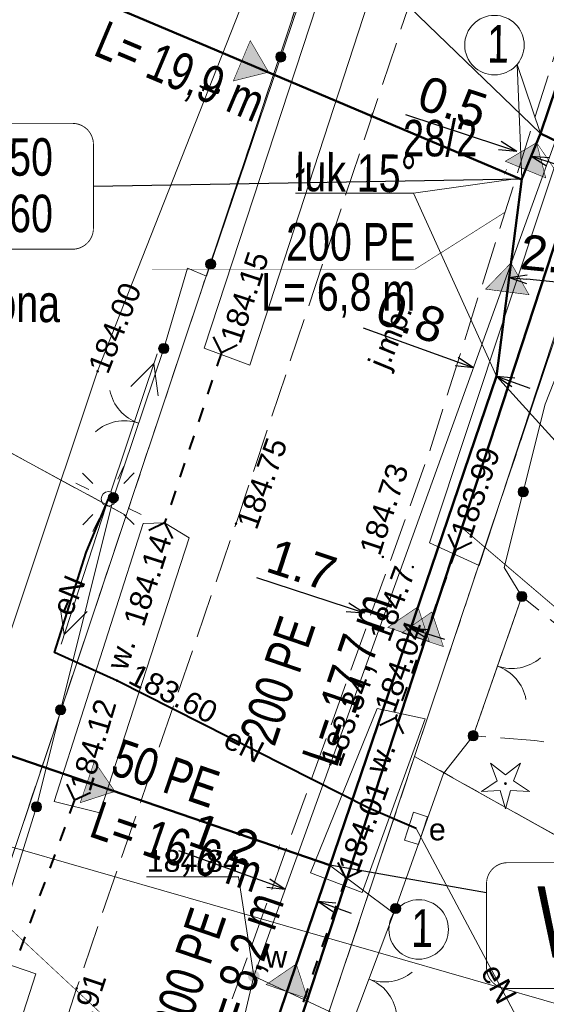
# Model space of a CAD drawing. Header units: metres. Extents: x 7482748 to 7484637, y 5684406 to 5687014.
# Tile 127 of 180: x 7483471 to 7483489, y 5686338 to 5686372. Entities that reach past the tile are written whole.
import ezdxf
from ezdxf.enums import TextEntityAlignment as Align
from ezdxf.lldxf.tags import DXFTag

# ---------------------------------------------------------------- set-up
doc = ezdxf.new("R2010")
doc.units = ezdxf.units.M
doc.header["$MEASUREMENT"] = 0
for name, pattern in [('KTJZ01_500', [2, 1.5, -0.5]), ('l217_500', [2, 1.5, -0.5]), ('l218_500', [1, 0.5, -0.5])]:
    doc.linetypes.add(name, pattern=pattern)
for name, color, linetype, lineweight in [('.domiar', 250, 'Continuous', 9), ('.k deszczowa', 200, 'Continuous', 50), ('.ks tłoczny', 104, 'Continuous', 50), ('_Dzialki', 7, 'Continuous', 0), ('_Dzialki_opis', 7, 'Continuous', 0), ('_Kontury', 7, 'Continuous', 0), ('_Uzytki', 7, 'Continuous', 0), ('BUIB05_01', 7, 'Continuous', 40), ('GES__SUSM01_01P', 7, 'Continuous', 13), ('GES__SUSM01_P', 7, 'Continuous', 13), ('GES__SUSM04_01P', 7, 'Continuous', 13), ('GES__SUUS19_01_EP', 7, 'Continuous', 13), ('GES__SUUS25_WP', 7, 'Continuous', 13), ('KTOK02', 7, 'KTOK02_500', 13), ('KTOK05_01', 7, 'Continuous', 13), ('RTPW01_P', 7, 'Continuous', 0), ('RTPW02_P', 7, 'Continuous', 0), ('SUPE_L_3', 1, 'Continuous', 13)]:
    doc.layers.add(name, color=color, linetype=linetype, lineweight=lineweight)
doc.layers.add('_ramki_nieplotowane', color=7, linetype='Continuous', lineweight=0, plot=False)
for name, color, linetype, lineweight, true_color in [('GES__SUOP03_03L', 1, 'Continuous', 40, 0xff0000), ('GES__SUPE_pL', 1, 'Continuous', 13, 0xff0000), ('GES__SUPS01_03P', 1, 'Continuous', 13, 0xff0000), ('GES__SUPS01_07P', 7, 'Continuous', 13, 0xff9100), ('GES__SUPS01_08L', 5, 'Continuous', 13, 0x0000ff), ('GES__SUPS01_08P', 5, 'Continuous', 13, 0x0000ff), ('GES__SUPT_pL', 7, 'Continuous', 13, 0xff9100), ('GES__SUPW_01_pL', 5, 'Continuous', 13, 0x0000ff), ('OBOP01_01', 7, 'Continuous', 13, 0x008000)]:
    doc.layers.add(name, color=color, linetype=linetype, lineweight=lineweight, true_color=true_color)
for name, color, linetype, lineweight, true_color, transparency in [('GES__SUPE_pT', 1, 'Continuous', 13, 0xff0000, 0.25), ('GES__SUPS01_03G', 1, 'Continuous', 13, 0xff0000, 0.25), ('GES__SUPS01_07G', 7, 'Continuous', 13, 0xff9100, 0.25), ('GES__SUPS01_08G', 5, 'Continuous', 13, 0x0000ff, 0.25), ('GES__SUPT_pT', 7, 'Continuous', 13, 0xff9100, 0.25)]:
    doc.layers.add(name, color=color, linetype=linetype, lineweight=lineweight, true_color=true_color, transparency=transparency)
for name, color, linetype, lineweight, transparency in [('GES__SUUS_ET_03T', 7, 'Continuous', 13, 0.25), ('GES__SUUS_ET_08T', 7, 'Continuous', 13, 0.25), ('KTJZ01_O', 7, 'KTJZ01_500', 13, 0.5), ('KTJZ01_T', 7, 'Continuous', 13, 0.25), ('KTPL01_O', 7, 'KTJZ01_500', 13, 0.5), ('PTRW02_O', 7, 'Continuous', 13, 0.5), ('PTRW02_T', 7, 'Continuous', 13, 0.25), ('RTPW01_G', 7, 'Continuous', 13, 0.25), ('RTPW02_G', 7, 'Continuous', 13, 0.25)]:
    doc.layers.add(name, color=color, linetype=linetype, lineweight=lineweight, transparency=transparency)
doc.layers.add('IS_kanalizacja_sanitarna', color=7, linetype='SOLID', true_color=0x000000)
doc.layers.add('IS_Opisy_działek_Net', color=7, linetype='SOLID', true_color=0x000000)
doc.layers.add('IS_Węzeł_sieci_kanalizacyjnej_-_opisy', color=7, linetype='Continuous')
doc.styles.get("Standard").update_dxf_attribs({"font": 'simplex.shx', "width": 0.75})
doc.styles.add('STYL_ARIAL', font='simplex.shx', dxfattribs={"width": 0.75, "oblique": 0.1})
doc.styles.add('Style-Arial', font='arial.ttf')
doc.linetypes.add('KTOK02_500', pattern='A,0.5,[117,IS_LineDef.shx,S=0.01,R=0,X=0,Y=0],0.5', length=1)
tags = doc.linetypes.add('SOLID', pattern=[10, 10, 0]).pattern_tags.tags
tags[6:7] = [DXFTag(74, 4), DXFTag(75, 0), DXFTag(340, '0'), DXFTag(46, 0.0), DXFTag(50, 0.0), DXFTag(44, 0.0), DXFTag(45, 0.0)]
tags[4:5] = [DXFTag(74, 4), DXFTag(75, 0), DXFTag(340, '0'), DXFTag(46, 0.0), DXFTag(50, 0.0), DXFTag(44, 0.0), DXFTag(45, 0.0)]
doc.dimstyles.get("Standard").update_dxf_attribs({"dimtxt": 0.18, "dimasz": 0.18, "dimexe": 0.18, "dimexo": 0.0625, "dimgap": 0.09, "dimtad": 0, "dimtih": 1, "dimtoh": 1, "dimdec": 4, "dimzin": 0, "dimdsep": 46, "dimtxsty": 'Standard', "dimcen": 0.09, "dimadec": 0, "dimazin": 0, "dimtfac": 1, "dimtdec": 4, "dimtofl": 0, "dimtmove": 0, "dimatfit": 3, "dimfxl": 0, "dimtolj": 1, "dimtzin": 0, "dimarcsym": 0})

# ---------------------------------------------------------------- blocks, each defined once
blk = doc.blocks.new('SUPS01_3')
at = {"layer": 'GES__SUPS01_07P', "linetype": 'Continuous', "lineweight": 13}
h = blk.add_hatch(color=256, dxfattribs=at)
edge = h.paths.add_edge_path()
edge.add_arc((0, 0), 0.045, 0, 360)
blk = doc.blocks.new('SUPS01')
at = {"layer": 'GES__SUPS01_08P', "linetype": 'Continuous', "lineweight": 13}
h = blk.add_hatch(color=256, dxfattribs=at)
edge = h.paths.add_edge_path()
edge.add_arc((0, 0), 0.045, 0, 360)
blk = doc.blocks.new('SUSM01_11')
at = {"layer": 'GES__SUSM01_P', "linetype": 'Continuous', "lineweight": 13}
for p, q in [((-0.53, 0.53), (-0.88, 0.88)), ((0.53, 0.53), (0.88, 0.88)), ((-0.53, -0.53), (-0.88, -0.88)), ((0.53, -0.53), (0.88, -0.88))]:
    blk.add_line(p, q, dxfattribs=at)
blk.add_circle((0, 0), 0.25, dxfattribs=at)
blk = doc.blocks.new('SUSM01_01')
at = {"layer": 'GES__SUSM01_01P', "linetype": 'Continuous', "lineweight": 13}
for p, q in [((-0.53, 0.53), (-0.89, 0.88)), ((0.53, 0.53), (0.88, 0.89)), ((-0.53, -0.53), (-0.88, -0.89)), ((0.53, -0.53), (0.89, -0.88))]:
    blk.add_line(p, q, dxfattribs=at)
blk = doc.blocks.new('SUSM04_01')
at = {"layer": 'GES__SUSM04_01P', "linetype": 'Continuous', "lineweight": 13}
blk.add_circle((0, 0), 0.25, dxfattribs=at)
blk = doc.blocks.new('SUUS17_01_29')
at = {"layer": 'GES__SUUS19_01_EP', "linetype": 'Continuous', "lineweight": 13, "flags": 128}
blk.add_lwpolyline([(-0.5, -0.25), (0.5, -0.25), (0.5, 0.25), (-0.5, 0.25), (-0.5, -0.25)], close=True, dxfattribs=at)
blk = doc.blocks.new('RTPW01_1')
at = {"layer": 'RTPW02_P', "linetype": 'Continuous', "lineweight": 0}
h = blk.add_hatch(color=256, dxfattribs=at)
edge = h.paths.add_edge_path()
edge.add_arc((0, 0), 0.045, 0, 360)
blk = doc.blocks.new('SUPS01_2')
at = {"layer": 'GES__SUPS01_03P', "linetype": 'Continuous', "lineweight": 13}
h = blk.add_hatch(color=256, dxfattribs=at)
edge = h.paths.add_edge_path()
edge.add_arc((0, 0), 0.045, 0, 360)
blk = doc.blocks.new('RTPW01')
at = {"layer": 'RTPW01_P', "linetype": 'Continuous', "lineweight": 0}
h = blk.add_hatch(color=256, dxfattribs=at)
edge = h.paths.add_edge_path()
edge.add_arc((0, 0), 0.045, 0, 360)
blk = doc.blocks.new('OBOP01_01_2')
at = {"layer": 'OBOP01_01', "linetype": 'Continuous', "lineweight": 13}
h = blk.add_hatch(color=256, dxfattribs=at)
edge = h.paths.add_edge_path()
edge.add_arc((0, 0), 0.05, 0, 360)
at = {"layer": 'OBOP01_01', "linetype": 'Continuous', "lineweight": 13, "flags": 128}
blk.add_lwpolyline([(0, 0.3), (0.51, 0.7), (0.28, 0.09), (0.82, -0.27), (0.17, -0.24), (0, -0.87), (-0.18, -0.24), (-0.82, -0.27), (-0.28, 0.09), (-0.51, 0.7), (0, 0.3)], close=True, dxfattribs=at)
blk = doc.blocks.new('RTPW01_3')
at = {"layer": 'RTPW02_P', "linetype": 'Continuous', "lineweight": 0}
h = blk.add_hatch(color=256, dxfattribs=at)
edge = h.paths.add_edge_path()
edge.add_arc((0, 0), 0.045, 0, 360)
blk = doc.blocks.new('SUUS25_189')
at = {"layer": 'GES__SUUS25_WP', "linetype": 'Continuous', "lineweight": 13}
h = blk.add_hatch(color=256, dxfattribs=at)
edge = h.paths.add_edge_path()
edge.add_arc((0, 0), 0.2, 0, 360)
blk = doc.blocks.new('TerminatorOpen_0.5')
at = {"color": 0, "linetype": 'ByBlock', "lineweight": -2}
for q in [(-1, 0.25), (-1, 0), (-1, -0.25)]:
    blk.add_line((0, 0), q, dxfattribs=at)
blk = doc.blocks.new('*D554')
at = {"layer": '.domiar', "color": 0, "linetype": 'Continuous', "lineweight": -2, "transparency": 16777216}
for p, q in [((7483487.809, 5686367.5), (7483484.577, 5686368.568)), ((7483488.972, 5686367.432), (7483488.972, 5686367.432)), ((7483489.457, 5686366.955), (7483490.037, 5686366.764))]:
    blk.add_line(p, q, dxfattribs=at)
at = {"layer": 'Defpoints', "color": 0, "linetype": 'Continuous', "transparency": 16777216}
for p in [(7483488.388, 5686367.309), (7483488.388, 5686367.309), (7483488.878, 5686367.147)]:
    blk.add_point(p, dxfattribs=at)
at = {"layer": '.domiar', "color": 0, "linetype": 'Continuous', "lineweight": -2, "transparency": 16777216, "xscale": 0.61, "yscale": 0.61, "zscale": 0.61}
for p, rotation in [((7483488.388, 5686367.309), 341.7178394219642), ((7483488.878, 5686367.147), 161.7178394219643)]:
    blk.add_blockref('TerminatorOpen_0.5', p, dxfattribs=dict(at, rotation=rotation))
at = {"layer": '.domiar', "color": 0, "linetype": 'Continuous', "transparency": 16777216, "insert": (7483486.19, 5686368.996), "char_height": 1.2, "attachment_point": 5, "rotation": 341.7178, "style": 'Style-Arial'}
blk.add_mtext('\\A1;0.5', dxfattribs=at)
blk = doc.blocks.new('*D555')
at = {"layer": '.domiar', "color": 0, "linetype": 'Continuous', "lineweight": -2, "transparency": 16777216}
for p, q in [((7483488.154, 5686363.28), (7483488.154, 5686363.28)), ((7483490.453, 5686362.75), (7483488.732, 5686362.921)), ((7483491.09, 5686362.989), (7483491.09, 5686362.989))]:
    blk.add_line(p, q, dxfattribs=at)
at = {"layer": 'Defpoints', "color": 0, "linetype": 'Continuous', "transparency": 16777216}
for p in [(7483488.125, 5686362.981), (7483488.125, 5686362.981), (7483491.06, 5686362.69)]:
    blk.add_point(p, dxfattribs=at)
at = {"layer": '.domiar', "color": 0, "linetype": 'Continuous', "lineweight": -2, "transparency": 16777216, "xscale": 0.61, "yscale": 0.61, "zscale": 0.61}
for p, rotation in [((7483488.125, 5686362.981), 174.3371874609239), ((7483491.06, 5686362.69), 354.3371874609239)]:
    blk.add_blockref('TerminatorOpen_0.5', p, dxfattribs=dict(at, rotation=rotation))
at = {"layer": '.domiar', "color": 0, "linetype": 'Continuous', "transparency": 16777216, "insert": (7483489.682, 5686363.744), "char_height": 1.2, "attachment_point": 5, "rotation": 354.3372, "style": 'Style-Arial'}
blk.add_mtext('\\A1;2.9', dxfattribs=at)
blk = doc.blocks.new('*D556')
at = {"layer": '.domiar', "color": 0, "linetype": 'Continuous', "lineweight": -2, "transparency": 16777216}
for p, q in [((7483482.579, 5686351.652), (7483479.46, 5686352.672)), ((7483483.066, 5686351.177), (7483483.066, 5686351.177)), ((7483484.652, 5686350.658), (7483484.652, 5686350.658)), ((7483485.325, 5686350.753), (7483485.904, 5686350.563))]:
    blk.add_line(p, q, dxfattribs=at)
at = {"layer": 'Defpoints', "color": 0, "linetype": 'Continuous', "transparency": 16777216}
for p in [(7483483.159, 5686351.462), (7483483.159, 5686351.462), (7483484.745, 5686350.943)]:
    blk.add_point(p, dxfattribs=at)
at = {"layer": '.domiar', "color": 0, "linetype": 'Continuous', "lineweight": -2, "transparency": 16777216, "xscale": 0.61, "yscale": 0.61, "zscale": 0.61}
for p, rotation in [((7483483.159, 5686351.462), 341.8784511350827), ((7483484.745, 5686350.943), 161.8784511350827)]:
    blk.add_blockref('TerminatorOpen_0.5', p, dxfattribs=dict(at, rotation=rotation))
at = {"layer": '.domiar', "color": 0, "linetype": 'Continuous', "transparency": 16777216, "insert": (7483481.011, 5686353.115), "char_height": 1.2, "attachment_point": 5, "rotation": 341.8785, "style": 'Style-Arial'}
blk.add_mtext('\\A1;1.7', dxfattribs=at)
blk = doc.blocks.new('*D557')
at = {"layer": '.domiar', "color": 0, "linetype": 'Continuous', "lineweight": -2, "transparency": 16777216}
for p, q in [((7483479.862, 5686342.185), (7483476.787, 5686343.295)), ((7483482.128, 5686341.366), (7483482.701, 5686341.159))]:
    blk.add_line(p, q, dxfattribs=at)
at = {"layer": 'Defpoints', "color": 0, "linetype": 'Continuous', "transparency": 16777216}
for p in [(7483480.435, 5686341.978), (7483480.435, 5686341.978), (7483481.554, 5686341.574)]:
    blk.add_point(p, dxfattribs=at)
at = {"layer": '.domiar', "color": 0, "linetype": 'Continuous', "lineweight": -2, "transparency": 16777216, "xscale": 0.61, "yscale": 0.61, "zscale": 0.61}
for p, rotation in [((7483480.435, 5686341.978), 340.1406809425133), ((7483481.554, 5686341.574), 160.1406809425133)]:
    blk.add_blockref('TerminatorOpen_0.5', p, dxfattribs=dict(at, rotation=rotation))
at = {"layer": '.domiar', "color": 0, "linetype": 'Continuous', "transparency": 16777216, "insert": (7483478.344, 5686343.692), "char_height": 1.2, "attachment_point": 5, "rotation": 340.1407, "style": 'Style-Arial'}
blk.add_mtext('\\A1;1.2', dxfattribs=at)
blk = doc.blocks.new('*D574')
at = {"layer": '.domiar', "color": 0, "linetype": 'Continuous', "lineweight": -2, "transparency": 16777216}
for p, q in [((7483486.328, 5686360.086), (7483483.132, 5686361.24)), ((7483488.265, 5686359.386), (7483488.838, 5686359.179)), ((7483487.589, 5686359.311), (7483487.589, 5686359.311))]:
    blk.add_line(p, q, dxfattribs=at)
at = {"layer": 'Defpoints', "color": 0, "linetype": 'Continuous', "transparency": 16777216}
for p in [(7483486.901, 5686359.879), (7483486.901, 5686359.879), (7483487.691, 5686359.594)]:
    blk.add_point(p, dxfattribs=at)
at = {"layer": '.domiar', "color": 0, "linetype": 'Continuous', "lineweight": -2, "transparency": 16777216, "xscale": 0.61, "yscale": 0.61, "zscale": 0.61}
for p, rotation in [((7483486.901, 5686359.879), 340.1406809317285), ((7483487.691, 5686359.594), 160.1406809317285)]:
    blk.add_blockref('TerminatorOpen_0.5', p, dxfattribs=dict(at, rotation=rotation))
at = {"layer": '.domiar', "color": 0, "linetype": 'Continuous', "transparency": 16777216, "insert": (7483484.753, 5686361.625), "char_height": 1.2, "attachment_point": 5, "rotation": 340.1407, "style": 'Style-Arial'}
blk.add_mtext('\\A1;0.8', dxfattribs=at)

msp = doc.modelspace()

# ---------------------------------------------------------------- hatches: boundary and pattern name
at = {"layer": 'IS_kanalizacja_sanitarna', "linetype": 'Continuous', "ltscale": 0.01}
for points in [[(7483479.87025, 5686370.02858), (7483479.23977, 5686371.10793), (7483478.65754, 5686369.72554)], [(7483489.06837, 5686367.60864), (7483487.99447, 5686366.96892), (7483489.3818, 5686366.39857)], [(7483488.18843, 5686363.47706), (7483487.31748, 5686362.58043), (7483488.80533, 5686362.38989)], [(7483484.99467, 5686351.6758), (7483483.96233, 5686350.97098), (7483485.38225, 5686350.48741)], [(7483485.47108, 5686351.49704), (7483484.4449, 5686350.78329), (7483485.86895, 5686350.31205)], [(7483474.59247, 5686345.33849), (7483473.88915, 5686346.37186), (7483473.40351, 5686344.95265)], [(7483480.81865, 5686339.41386), (7483479.78631, 5686338.70904), (7483481.20622, 5686338.22547)]]:
    msp.add_hatch(color=256, dxfattribs=at).paths.add_polyline_path(points)
at = {"layer": 'KTOK05_01', "linetype": 'Continuous', "lineweight": 13}
h = msp.add_hatch(color=256, dxfattribs=at)
edge = h.paths.add_edge_path()
edge.add_arc((7483480.28627, 5686370.54563), 0.175, 0, 360)
h = msp.add_hatch(color=256, dxfattribs=at)
edge = h.paths.add_edge_path()
edge.add_arc((7483477.88253, 5686363.44126), 0.175, 0, 360)
h = msp.add_hatch(color=256, dxfattribs=at)
edge = h.paths.add_edge_path()
edge.add_arc((7483476.27, 5686360.54), 0.175, 0, 360)
h = msp.add_hatch(color=256, dxfattribs=at)
edge = h.paths.add_edge_path()
edge.add_arc((7483488.60757, 5686355.6203), 0.175, 0, 360)
h = msp.add_hatch(color=256, dxfattribs=at)
edge = h.paths.add_edge_path()
edge.add_arc((7483474.54, 5686355.42), 0.175, 0, 360)
h = msp.add_hatch(color=256, dxfattribs=at)
edge = h.paths.add_edge_path()
edge.add_arc((7483488.56, 5686352.03), 0.175, 0, 360)
h = msp.add_hatch(color=256, dxfattribs=at)
edge = h.paths.add_edge_path()
edge.add_arc((7483472.72905, 5686348.14192), 0.175, 0, 360)
h = msp.add_hatch(color=256, dxfattribs=at)
edge = h.paths.add_edge_path()
edge.add_arc((7483486.89, 5686347.25), 0.175, 0, 360)
h = msp.add_hatch(color=256, dxfattribs=at)
edge = h.paths.add_edge_path()
edge.add_arc((7483471.9, 5686344.81), 0.175, 0, 360)
h = msp.add_hatch(color=256, dxfattribs=at)
edge = h.paths.add_edge_path()
edge.add_arc((7483484.23, 5686341.32), 0.175, 0, 360)

# ---------------------------------------------------------------- linework, layer by layer
at = {"layer": '.domiar', "linetype": 'Continuous'}
for points in [[(7483489.19771, 5686367.92324), (7483488.39798, 5686370.29066)], [(7483488.55879, 5686366.36971), (7483488.39798, 5686370.29066)], [(7483488.34635, 5686366.36539), (7483484.84282, 5686365.87797)], [(7483484.84282, 5686365.87797), (7483480.79092, 5686365.87797)], [(7483484.84282, 5686365.87797), (7483487.68974, 5686359.59453)], [(7483484.08581, 5686341.22083), (7483482.00327, 5686342.77639)]]:
    msp.add_lwpolyline(points, dxfattribs=at)
for centre in [(7483487.62248, 5686370.95519), (7483485.02174, 5686340.60187)]:
    msp.add_circle(centre, 1.02127, dxfattribs=at)
at = {"layer": '.k deszczowa', "linetype": 'Continuous'}
msp.add_lwpolyline([(7483493.12205, 5686374.61852), (7483477.63796, 5686327.31231)], dxfattribs=at)
at = {"layer": '.ks tłoczny', "color": 111, "linetype": 'Continuous', "true_color": 0x70ffb8}
for points in [[(7483539.01604, 5686517.01603), (7483532.57298, 5686498.14781), (7483528.59305, 5686485.74461), (7483524.06285, 5686471.15079), (7483517.4639, 5686451.301), (7483517.4639, 5686451.301), (7483513.19053, 5686438.59386), (7483506.80338, 5686419.9052), (7483503.67491, 5686410.75136), (7483489.19771, 5686367.92381), (7483488.55879, 5686366.36971), (7483487.69105, 5686359.59365), (7483481.55397, 5686341.5735), (7483479.339, 5686335.06975), (7483478.08149, 5686331.37736), (7483471.44464, 5686310.91538), (7483469.74193, 5686304.9671), (7483455.28388, 5686263.28755), (7483450.42845, 5686249.12706), (7483447.14669, 5686239.55607), (7483444.38858, 5686231.83101), (7483432.0435, 5686195.45156)], [(7483477.79301, 5686370.89097), (7483488.54767, 5686366.34265)], [(7483471.33277, 5686346.4603), (7483481.97591, 5686342.81246)]]:
    msp.add_lwpolyline(points, dxfattribs=at)
at = {"layer": '.ks tłoczny', "linetype": 'Continuous'}
for points in [[(7483477.79301, 5686370.89097), (7483470.26011, 5686374.07618)], [(7483489.19771, 5686367.92381), (7483493.59154, 5686365.80218), (7483497.33573, 5686366.36603), (7483522.11874, 5686352.4694)], [(7483466.26288, 5686348.18883), (7483471.33277, 5686346.4603)]]:
    msp.add_lwpolyline(points, dxfattribs=at)
at = {"layer": '_Dzialki', "color": 96, "linetype": 'Continuous', "true_color": 0x008000, "flags": 128}
for points in [[(7483474.98, 5686354.81), (7483414.96, 5686387.41)], [(7483482.6, 5686377.62), (7483474.98, 5686354.81)], [(7483484.88, 5686346.54), (7483492.82, 5686370.18)], [(7483474.98, 5686354.81), (7483469.49, 5686338.41)], [(7483481.56, 5686336.64), (7483484.88, 5686346.54)], [(7483558.66, 5686305.3), (7483484.88, 5686346.54)]]:
    msp.add_lwpolyline(points, dxfattribs=at)
at = {"layer": '_Kontury', "color": 96, "linetype": 'l217_500', "true_color": 0x008000, "flags": 128}
for points in [[(7483474.98, 5686354.81), (7483429.61, 5686379.45)], [(7483469.49, 5686338.41), (7483474.98, 5686354.81)], [(7483484.88, 5686346.54), (7483481.56, 5686336.64)], [(7483510.58, 5686332.17), (7483484.88, 5686346.54)]]:
    msp.add_lwpolyline(points, dxfattribs=at)
at = {"layer": '_ramki_nieplotowane', "color": 3, "linetype": 'Continuous', "lineweight": 0, "flags": 128}
msp.add_lwpolyline([(7483208.98, 5685981.21), (7483494.44, 5685899.18), (7483610.57, 5686303.33), (7483325.11, 5686385.36), (7483208.98, 5685981.21)], close=True, dxfattribs=at)
at = {"layer": '_Uzytki', "color": 96, "linetype": 'l218_500', "true_color": 0x008000, "flags": 128}
for points in [[(7483474.98, 5686354.81), (7483429.61, 5686379.45)], [(7483474.98, 5686354.81), (7483482.6, 5686377.62)], [(7483492.82, 5686370.18), (7483484.88, 5686346.54)], [(7483469.49, 5686338.41), (7483474.98, 5686354.81)], [(7483484.88, 5686346.54), (7483481.56, 5686336.64)], [(7483484.88, 5686346.54), (7483510.58, 5686332.17)]]:
    msp.add_lwpolyline(points, dxfattribs=at)
at = {"layer": 'BUIB05_01', "linetype": 'Continuous', "lineweight": 40}
for p, q in [((7483478.25, 5686360.4), (7483477.98, 5686360.94)), ((7483478.25, 5686360.4), (7483478.09, 5686359.93)), ((7483478.25, 5686360.4), (7483478.79, 5686360.67)), ((7483477.93, 5686359.45), (7483477.77, 5686358.98)), ((7483477.62, 5686358.5), (7483477.46, 5686358.03)), ((7483477.3, 5686357.55), (7483477.14, 5686357.08)), ((7483476.98, 5686356.61), (7483476.82, 5686356.13)), ((7483476.67, 5686355.66), (7483476.51, 5686355.18)), ((7483476.35, 5686354.71), (7483476.3, 5686354.56)), ((7483476.3, 5686354.56), (7483475.76, 5686354.29)), ((7483476.3, 5686354.56), (7483476.57, 5686354.02)), ((7483486.3, 5686353.63), (7483486.04, 5686354.17)), ((7483486.3, 5686353.63), (7483486.13, 5686353.16)), ((7483486.3, 5686353.63), (7483486.84, 5686353.89)), ((7483485.96, 5686352.69), (7483485.79, 5686352.22)), ((7483485.62, 5686351.75), (7483485.46, 5686351.28)), ((7483485.29, 5686350.81), (7483485.12, 5686350.34)), ((7483484.95, 5686349.86), (7483484.78, 5686349.39)), ((7483484.61, 5686348.92), (7483484.44, 5686348.45)), ((7483484.27, 5686347.98), (7483484.23, 5686347.86)), ((7483484.23, 5686347.86), (7483483.69, 5686347.6)), ((7483484.23, 5686347.86), (7483484.49, 5686347.32)), ((7483473.21, 5686345.05), (7483472.96, 5686345.59)), ((7483473.21, 5686345.05), (7483473.75, 5686345.3)), ((7483473.21, 5686345.05), (7483473.04, 5686344.58)), ((7483472.87, 5686344.11), (7483472.7, 5686343.64)), ((7483472.53, 5686343.17), (7483472.36, 5686342.7)), ((7483482.52, 5686342.36), (7483482.26, 5686342.9)), ((7483482.52, 5686342.36), (7483483.06, 5686342.62)), ((7483472.19, 5686342.23), (7483472.01, 5686341.76)), ((7483482.52, 5686342.36), (7483482.36, 5686341.89)), ((7483471.84, 5686341.29), (7483471.67, 5686340.82)), ((7483482.19, 5686341.41), (7483482.03, 5686340.94)), ((7483481.87, 5686340.47), (7483481.7, 5686340)), ((7483471.5, 5686340.35), (7483471.33, 5686339.88)), ((7483481.54, 5686339.52), (7483481.38, 5686339.05)), ((7483481.22, 5686338.58), (7483481.05, 5686338.11))]:
    msp.add_line(p, q, dxfattribs=at)
at = {"layer": 'GES__SUOP03_03L', "linetype": 'Continuous', "lineweight": 40, "flags": 128}
msp.add_lwpolyline([(7483484.93, 5686344.07), (7483483.31, 5686344.77), (7483474.67, 5686349.14), (7483472.52, 5686350.11), (7483473.61, 5686353.54), (7483474.37, 5686355.38)], dxfattribs=at)
at = {"layer": 'GES__SUPE_pL', "linetype": 'Continuous', "lineweight": 13}
msp.add_line((7483484.93, 5686344.07), (7483493.38, 5686328.26), dxfattribs=at)
at = {"layer": 'GES__SUPE_pL', "linetype": 'Continuous', "lineweight": 13, "flags": 128}
msp.add_lwpolyline([(7483474.37, 5686355.38), (7483473.61, 5686353.54), (7483472.52, 5686350.11), (7483474.67, 5686349.14), (7483483.31, 5686344.77), (7483484.93, 5686344.07)], dxfattribs=at)
at = {"layer": 'GES__SUPS01_08L', "linetype": 'Continuous', "lineweight": 13, "flags": 128}
msp.add_lwpolyline([(7483479.36, 5686339), (7483478.84, 5686342.41), (7483475.68, 5686342.41)], dxfattribs=at)
at = {"layer": 'GES__SUPT_pL', "linetype": 'Continuous', "lineweight": 13, "flags": 128}
msp.add_lwpolyline([(7483467.11, 5686338.58), (7483469.45, 5686346.2), (7483474, 5686359.76), (7483481.62, 5686379.11)], dxfattribs=at)
at = {"layer": 'GES__SUPW_01_pL', "linetype": 'Continuous', "lineweight": 13}
msp.add_line((7483499.01, 5686329.83), (7483479.36, 5686339), dxfattribs=at)
at = {"layer": 'GES__SUPW_01_pL', "linetype": 'Continuous', "lineweight": 13, "flags": 128}
msp.add_lwpolyline([(7483491.21, 5686372.73), (7483490.51, 5686369.87), (7483479.36, 5686339), (7483478.06, 5686333.44), (7483477.24, 5686331.05), (7483467.24, 5686301.96)], dxfattribs=at)
at = {"layer": 'IS_kanalizacja_sanitarna', "linetype": 'Continuous', "ltscale": 0.01, "const_width": 0.02}
for points in [[(7483479.87025, 5686370.02858), (7483479.23977, 5686371.10793), (7483478.65754, 5686369.72554), (7483479.87025, 5686370.02858)], [(7483483.3526, 5686368.45338), (7483483.43023, 5686368.63769)], [(7483489.06837, 5686367.60864), (7483487.99447, 5686366.96892), (7483489.3818, 5686366.39857), (7483489.06837, 5686367.60864)], [(7483487.96057, 5686366.51259), (7483488.0382, 5686366.69691)], [(7483488.18843, 5686363.47706), (7483487.31748, 5686362.58043), (7483488.80533, 5686362.38989), (7483488.18843, 5686363.47706)], [(7483484.99467, 5686351.6758), (7483483.96233, 5686350.97098), (7483485.38225, 5686350.48741), (7483484.99467, 5686351.6758)], [(7483485.47108, 5686351.49704), (7483484.4449, 5686350.78329), (7483485.86895, 5686350.31205), (7483485.47108, 5686351.49704)], [(7483474.59247, 5686345.33849), (7483473.88915, 5686346.37186), (7483473.40351, 5686344.95265), (7483474.59247, 5686345.33849)], [(7483475.45688, 5686344.937), (7483475.52163, 5686345.12623)], [(7483480.18757, 5686343.31818), (7483480.25232, 5686343.50741)], [(7483480.81865, 5686339.41386), (7483479.78631, 5686338.70904), (7483481.20622, 5686338.22547), (7483480.81865, 5686339.41386)]]:
    msp.add_lwpolyline(points, dxfattribs=at)
at = {"layer": 'IS_Opisy_działek_Net', "linetype": 'Continuous', "ltscale": 0.01, "const_width": 0.02}
for points in [[(7483489.06806, 5686367.60845), (7483492.63904, 5686362.32338), (7483497.15904, 5686362.32338)], [(7483487.98528, 5686365.22076), (7483484.90109, 5686363.26589), (7483475.86109, 5686363.26589)], [(7483479.06522, 5686333.10212), (7483469.16413, 5686342.34012), (7483463.52012, 5686342.34012)]]:
    msp.add_lwpolyline(points, dxfattribs=at)
at = {"layer": 'IS_Węzeł_sieci_kanalizacyjnej_-_opisy', "color": 18, "linetype": 'SOLID', "ltscale": 0.01, "true_color": 0x000000}
for points in [[(7483481.48262, 5686375.37895), (7483489.19771, 5686367.92324)], [(7483473.85589, 5686366.10944), (7483488.55879, 5686366.36914)], [(7483496.6181, 5686349.75253), (7483487.69105, 5686359.59309)], [(7483487.34931, 5686341.85271), (7483481.97591, 5686342.81191)]]:
    msp.add_lwpolyline(points, dxfattribs=at)
at = {"layer": 'IS_Węzeł_sieci_kanalizacyjnej_-_opisy', "color": 18, "linetype": 'SOLID', "ltscale": 0.01, "true_color": 0x000000, "const_width": 0.03}
for points in [[(7483461.94589, 5686363.94944), (7483473.13589, 5686363.94944, 0.414214), (7483473.85589, 5686364.66944), (7483473.85589, 5686367.54944, 0.414214), (7483473.13589, 5686368.26944), (7483461.94589, 5686368.26944, 0.414214), (7483461.22589, 5686367.54944), (7483461.22589, 5686364.66944, 0.414214), (7483461.94589, 5686363.94944)], [(7483488.06931, 5686338.57351), (7483499.25931, 5686338.57351, 0.414214), (7483499.97931, 5686339.29351), (7483499.97931, 5686342.17351, 0.414214), (7483499.25931, 5686342.89351), (7483488.06931, 5686342.89351, 0.414214), (7483487.34931, 5686342.17351), (7483487.34931, 5686339.29351, 0.414214), (7483488.06931, 5686338.57351)]]:
    msp.add_lwpolyline(points, format="xyb", dxfattribs=at)
at = {"layer": 'IS_Węzeł_sieci_kanalizacyjnej_-_opisy', "color": 200, "linetype": 'SOLID', "ltscale": 0.01, "const_width": 0.03}
msp.add_lwpolyline([(7483486.50227, 5686354.39411), (7483502.69264, 5686340.5905), (7483514.24148, 5686340.5905)], dxfattribs=at)
at = {"layer": 'KTJZ01_O', "linetype": 'KTJZ01_500', "lineweight": 13, "flags": 128}
for points in [[(7483197.91, 5685647.78), (7483191.3, 5685645.21), (7483187.04, 5685652.01), (7483182.78, 5685658.81), (7483173.01, 5685674.4), (7483160.42, 5685696.27), (7483153.69, 5685714.72), (7483149.66, 5685738.88), (7483150.14, 5685742.97), (7483152.18, 5685766.74), (7483152.64, 5685773.87), (7483156.88, 5685789.66), (7483160.03, 5685797.82), (7483165.63, 5685808.56), (7483171.47, 5685814.85), (7483176.12, 5685820.16), (7483191.38, 5685837.95), (7483216.44, 5685866.07), (7483238.67, 5685890.6), (7483242.86, 5685894.87), (7483263.91, 5685918.34), (7483290.28, 5685947.07), (7483315.51, 5685974.43), (7483346.16, 5686007.45), (7483367.58, 5686031.19), (7483372.66, 5686037.59), (7483378.07, 5686044.41), (7483383.78, 5686055), (7483386.81, 5686063.17), (7483391.06, 5686075.79), (7483392.94, 5686081.53), (7483394.38, 5686081.91), (7483397.17, 5686082.85), (7483401.23, 5686082.98), (7483404.7, 5686083), (7483407.11, 5686083.92), (7483410.43, 5686086.41), (7483412.08, 5686088.69), (7483412.96, 5686091.17), (7483413.79, 5686094.46), (7483412.71, 5686099.4), (7483411.05, 5686100.85), (7483407.94, 5686103.18), (7483405.29, 5686104.69), (7483403.35, 5686106.28), (7483402.57, 5686107.54), (7483401.86, 5686108.47), (7483403.54, 5686113.11), (7483404.07, 5686113.93), (7483409.52, 5686129.91), (7483416.09, 5686150.36), (7483420.49, 5686164.15), (7483421.47, 5686167.05), (7483423.62, 5686173.38), (7483428.4, 5686186.8), (7483437.81, 5686215.26), (7483441.02, 5686225.03), (7483450.09, 5686253.79), (7483453.73, 5686263.28), (7483459.39, 5686280.61), (7483466.44, 5686301.37), (7483471.25, 5686316.24), (7483473.9, 5686323.17), (7483478.13, 5686336.85), (7483485.37, 5686356.93), (7483492.13, 5686378.36), (7483498.67, 5686398.43), (7483502.19, 5686408.5), (7483505.2, 5686417.38), (7483513.05, 5686441.11), (7483516.25, 5686450.23), (7483530.52, 5686493.07), (7483533.34, 5686501.51), (7483543.47, 5686531.52), (7483557.14, 5686572.33), (7483559.91, 5686580.46), (7483570.16, 5686610.95), (7483575.71, 5686628.68), (7483581.26, 5686643.91), (7483583.2, 5686649.41), (7483591.35, 5686674.28), (7483597.45, 5686691.67), (7483602.2, 5686705.71), (7483616.93, 5686750.38), (7483619.53, 5686757.95), (7483621.36, 5686763.29), (7483634.9, 5686799.43), (7483640.84, 5686811.96)], [(7483613.29, 5686753.85), (7483610.52, 5686745.34), (7483597.42, 5686707.23), (7483592.84, 5686693.63), (7483586.65, 5686674.57), (7483578.94, 5686652.57), (7483576.44, 5686645.6), (7483570.92, 5686629.39), (7483565.29, 5686612), (7483555.03, 5686581.98), (7483552.34, 5686573.92), (7483538.5, 5686532.62), (7483528.43, 5686502.82), (7483525.69, 5686494.44), (7483511.5, 5686452.13), (7483508.06, 5686441.86), (7483500.41, 5686418.93), (7483497.52, 5686410.47), (7483493.78, 5686400.09), (7483487.22, 5686379.91), (7483478.75, 5686354.53), (7483473.28, 5686338.58), (7483466.59, 5686318.01), (7483461.2, 5686301.98), (7483454.76, 5686282.03), (7483448.77, 5686264.59), (7483445.69, 5686255.08), (7483445.07, 5686253.25), (7483443.78, 5686249.4), (7483442.67, 5686246.12), (7483436.06, 5686226.36), (7483432.79, 5686216.79), (7483423.48, 5686188.39), (7483415.91, 5686165.55), (7483411.29, 5686151.94), (7483403.43, 5686128.74), (7483397.27, 5686110.49), (7483396.29, 5686107.6), (7483389.25, 5686086.41), (7483386.32, 5686077.5), (7483382.09, 5686064.87), (7483379.33, 5686057.56), (7483373.91, 5686047.4), (7483368.95, 5686041.13), (7483363.52, 5686034.43), (7483341.98, 5686010.31), (7483311.83, 5685977.83), (7483286.59, 5685950.4), (7483260.12, 5685921.63), (7483238.78, 5685898.43), (7483234.43, 5685893.44), (7483212.81, 5685869.61), (7483187.54, 5685841.24), (7483162.41, 5685812.7), (7483151.44, 5685800.65), (7483147.59, 5685795.21)]]:
    msp.add_lwpolyline(points, dxfattribs=at)
at = {"layer": 'KTOK02', "linetype": 'Continuous', "lineweight": 13}
for p, q in [((7483474.54, 5686355.42), (7483476.27, 5686360.54)), ((7483488.56, 5686352.03), (7483486.89, 5686347.25)), ((7483470.31, 5686339.72), (7483471.9, 5686344.81)), ((7483484.23, 5686341.32), (7483482.4, 5686336.48))]:
    msp.add_line(p, q, dxfattribs=at)
for centre, start, end in [((7483475.89, 5686359.4), 191.33, 251.33), ((7483474.92, 5686356.56), 71.33, 131.33), ((7483488.22, 5686351.06), 250.74, 310.74), ((7483487.23, 5686348.22), 10.74, 70.74), ((7483483.85, 5686340.3), 249.29, 309.29), ((7483482.78, 5686337.5), 9.29, 69.29)]:
    msp.add_arc(centre, 1.5, start, end, dxfattribs=at)
at = {"layer": 'KTOK05_01', "linetype": 'Continuous', "lineweight": 13}
msp.add_line((7483474.54, 5686355.42), (7483471.9, 5686344.81), dxfattribs=at)
at = {"layer": 'KTOK05_01', "linetype": 'Continuous', "lineweight": 13, "flags": 128}
for points in [[(7483482.69, 5686377.65), (7483477.74, 5686363.02), (7483477.08, 5686363.3), (7483476.27, 5686360.54)], [(7483493.72, 5686369.7), (7483489.36, 5686358.63), (7483487.96, 5686353.03), (7483488.56, 5686352.03)], [(7483486.89, 5686347.25), (7483485.87, 5686345.96), (7483484.23, 5686341.32)]]:
    msp.add_lwpolyline(points, dxfattribs=at)
at = {"layer": 'KTOK05_01', "linetype": 'Continuous', "lineweight": 13}
for centre in [(7483480.29, 5686370.55), (7483477.88, 5686363.44), (7483476.27, 5686360.54), (7483488.61, 5686355.62), (7483474.54, 5686355.42), (7483488.56, 5686352.03), (7483472.73, 5686348.14), (7483486.89, 5686347.25), (7483471.9, 5686344.81), (7483484.23, 5686341.32)]:
    msp.add_circle(centre, 0.175, dxfattribs=at)
at = {"layer": 'KTPL01_O', "linetype": 'KTJZ01_500', "lineweight": 13, "flags": 128}
msp.add_lwpolyline([(7483488.56, 5686352.03), (7483486.89, 5686347.25), (7483489.01, 5686347.09), (7483492.41, 5686346.52), (7483496.94, 5686344.69), (7483497.91, 5686343.59), (7483498.98, 5686341.36), (7483502.39, 5686339.37), (7483503.24, 5686340.7), (7483504.82, 5686343.48), (7483511.66, 5686339.64), (7483512.1, 5686340.42), (7483503.91, 5686345.04), (7483505.98, 5686348.79), (7483504.75, 5686349.57), (7483506.26, 5686351.93), (7483507.48, 5686351.15), (7483509.39, 5686354.16), (7483509.91, 5686353.86), (7483511.52, 5686356.47), (7483509.66, 5686357.43), (7483507.99, 5686358.49), (7483505.16, 5686360.65), (7483504.31, 5686357.33), (7483502.45, 5686353.69), (7483500.07, 5686351.05), (7483495.76, 5686349.43), (7483492.4, 5686349.71), (7483490.18, 5686350.72), (7483488.56, 5686352.03)], close=True, dxfattribs=at)
at = {"layer": 'PTRW02_O', "linetype": 'Continuous', "lineweight": 13, "flags": 128}
for points in [[(7483485.39, 5686353.87), (7483487.1, 5686353.09), (7483497.62, 5686385.16), (7483495.97, 5686385.69), (7483485.39, 5686353.87)], [(7483483.94, 5686379.71), (7483477.66, 5686360.55), (7483479.23, 5686359.97), (7483485.49, 5686379.21), (7483483.94, 5686379.71)], [(7483475.56, 5686354.53), (7483476.3, 5686354.56), (7483477.14, 5686354.04), (7483474.08, 5686344.6), (7483472.51, 5686344.99), (7483475.56, 5686354.53)], [(7483481.31, 5686342.54), (7483483.08, 5686341.87), (7483485.24, 5686347.83), (7483483.6, 5686348.19), (7483481.31, 5686342.54)], [(7483470.71, 5686339.48), (7483466.98, 5686328.95), (7483468.43, 5686328.42), (7483471.88, 5686339.08), (7483470.71, 5686339.48)]]:
    msp.add_lwpolyline(points, close=True, dxfattribs=at)
at = {"layer": 'SUPE_L_3', "linetype": 'Continuous'}
for p, q in [((7483476.04, 5686360.36), (7483474.45, 5686355.62)), ((7483475.93, 5686360.03), (7483475.14, 5686359.24)), ((7483475.93, 5686360.03), (7483476.08, 5686358.92)), ((7483472.75, 5686350.39), (7483474.29, 5686355.14)), ((7483472.85, 5686350.72), (7483472.69, 5686351.83)), ((7483472.85, 5686350.72), (7483473.64, 5686351.52))]:
    msp.add_line(p, q, dxfattribs=at)

# ---------------------------------------------------------------- block references
at = {"layer": 'GES__SUPS01_03P', "linetype": 'Continuous', "lineweight": 13}
msp.add_blockref('SUPS01_2', (7483474.67, 5686349.14), dxfattribs=at)
at = {"layer": 'GES__SUPS01_07P', "linetype": 'Continuous', "lineweight": 13}
msp.add_blockref('SUPS01_3', (7483474, 5686359.76), dxfattribs=at)
at = {"layer": 'GES__SUPS01_08P', "linetype": 'Continuous', "lineweight": 13}
for p in [(7483481.99, 5686346.27), (7483479.36, 5686339)]:
    msp.add_blockref('SUPS01', p, dxfattribs=at)
at = {"layer": 'GES__SUSM01_01P', "linetype": 'Continuous', "lineweight": 13}
msp.add_blockref('SUSM01_01', (7483474.37, 5686355.38), dxfattribs=at)
at = {"layer": 'GES__SUSM01_P', "linetype": 'Continuous', "lineweight": 13, "rotation": 289.52}
msp.add_blockref('SUSM01_11', (7483474.37, 5686355.38), dxfattribs=at)
at = {"layer": 'GES__SUSM04_01P', "linetype": 'Continuous', "lineweight": 13}
msp.add_blockref('SUSM04_01', (7483474.37, 5686355.38), dxfattribs=at)
at = {"layer": 'GES__SUUS19_01_EP', "linetype": 'Continuous', "lineweight": 13, "rotation": 72.19000000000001}
msp.add_blockref('SUUS17_01_29', (7483484.93, 5686344.07), dxfattribs=at)
at = {"layer": 'GES__SUUS25_WP', "linetype": 'Continuous', "lineweight": 13, "rotation": 335.55}
msp.add_blockref('SUUS25_189', (7483479.36, 5686339), dxfattribs=at)
at = {"layer": 'OBOP01_01', "linetype": 'Continuous', "lineweight": 13}
msp.add_blockref('OBOP01_01_2', (7483488, 5686345.61), dxfattribs=at)
at = {"layer": 'RTPW01_P', "linetype": 'Continuous', "lineweight": 0}
msp.add_blockref('RTPW01', (7483484.82, 5686353.04), dxfattribs=at)
at = {"layer": 'RTPW02_P', "linetype": 'Continuous', "lineweight": 0}
for name, p in [('RTPW01_3', (7483478.25, 5686360.4)), ('RTPW01_3', (7483476.3, 5686354.56)), ('RTPW01_1', (7483478.75, 5686354.53)), ('RTPW01_3', (7483486.3, 5686353.63)), ('RTPW01_1', (7483483.79, 5686353.39)), ('RTPW01_3', (7483484.23, 5686347.86)), ('RTPW01_3', (7483473.21, 5686345.05)), ('RTPW01_3', (7483482.52, 5686342.36)), ('RTPW01_3', (7483473.28, 5686338.58))]:
    msp.add_blockref(name, p, dxfattribs=at)

# ---------------------------------------------------------------- texts
at = {"layer": '_Dzialki_opis', "color": 96, "true_color": 0x008000, "insert": (7483484.48, 5686367.12), "char_height": 1.25, "attachment_point": 7, "line_spacing_factor": 0.6, "style": 'STYL_ARIAL'}
msp.add_mtext('\\fArial|b0|i0|c238238|p39;28/2', dxfattribs=at)
at = {"layer": 'GES__SUPE_pT', "linetype": 'Continuous', "lineweight": 13, "style": 'Style-Arial'}
for rotation, p in [(67.2, (7483473, 5686352.07)), (333.18, (7483479.03, 5686346.93))]:
    msp.add_text('eN', height=0.75, rotation=rotation, dxfattribs=at).set_placement(p, align=Align.MIDDLE_CENTER)
msp.add_text('eN', height=0.75, rotation=298.12, dxfattribs=at).set_placement((7483487.13, 5686339.15))
at = {"layer": 'GES__SUPS01_03G', "linetype": 'Continuous', "lineweight": 13, "style": 'Style-Arial'}
msp.add_text('183.60', height=0.75, rotation=333.18, dxfattribs=at).set_placement((7483475.17, 5686349.42), align=Align.MIDDLE_LEFT)
at = {"layer": 'GES__SUPS01_07G', "linetype": 'Continuous', "lineweight": 13, "style": 'Style-Arial'}
msp.add_text('184.00', height=0.75, rotation=68.51, dxfattribs=at).set_placement((7483474, 5686359.76), align=Align.MIDDLE_LEFT)
at = {"layer": 'GES__SUPS01_08G', "linetype": 'Continuous', "lineweight": 13, "style": 'Style-Arial'}
msp.add_text('183.34', height=0.75, rotation=69.95, dxfattribs=at).set_placement((7483481.97, 5686346.26), align=Align.MIDDLE_LEFT)
msp.add_text('184.84', height=0.75, dxfattribs=at).set_placement((7483475.68, 5686342.58))
at = {"layer": 'GES__SUPT_pT', "linetype": 'Continuous', "lineweight": 13, "style": 'Style-Arial'}
msp.add_text('t', height=0.75, rotation=68.51, dxfattribs=at).set_placement((7483477.81, 5686369.44), align=Align.MIDDLE_CENTER)
at = {"layer": 'GES__SUUS_ET_03T', "linetype": 'Continuous', "lineweight": 13, "style": 'Style-Arial'}
msp.add_text('e', height=0.75, dxfattribs=at).set_placement((7483485.37, 5686343.66))
at = {"layer": 'GES__SUUS_ET_08T', "linetype": 'Continuous', "lineweight": 13, "style": 'Style-Arial'}
msp.add_text('w', height=0.75, dxfattribs=at).set_placement((7483480.51, 5686339.29), align=Align.RIGHT)
at = {"layer": 'IS_Opisy_działek_Net', "linetype": 'Continuous', "ltscale": 0.01, "char_height": 1.2888}
for s, insert, attachment_point, rotation in [('\\fArial|b0|i0;L= 19,9 m', (7483474.30287, 5686371.82202), 1, 337.2), ('{\\fArial|b0|i0|c238|p34;1}', (7483487.37408, 5686371.64774), 1, 359.404696), ('\\fArial|b0|i0;', (7483481.09467, 5686369.9927), 7, 337.2), ('\\fArial|b0|i0;', (7483481.09467, 5686369.9927), 7, 337.2), ('\\fArial|b0|i0;', (7483482.23778, 5686368.47999), 1, 337.2), ('\\fArial|b0|i0;', (7483482.23778, 5686368.47999), 1, 337.2), ('{\\fArial|b0|i0|c238|p34;łuk 15%%D}', (7483480.80503, 5686367.23605), 1, 359.404696), ('\\fArial|b0|i0;', (7483485.64818, 5686354.96632), 7, 71.2), ('\\fArial|b0|i0;', (7483485.64818, 5686354.96632), 7, 71.2), ('\\fArial|b0|i0;', (7483486.43504, 5686354.32873), 1, 71.2), ('\\fArial|b0|i0;', (7483486.43504, 5686354.32873), 1, 71.2), ('\\fArial|b0|i0;L= 17,7 m', (7483480.98497, 5686346.53032), 1, 71.2), ('{\\fArial|b0|i0|c238|p34;200 PE}', (7483480.08527, 5686346.8366), 7, 71.2), ('{\\fArial|b0|i0|c238|p34;50 PE}', (7483474.38145, 5686345.93174), 7, 341.1), ('\\fArial|b0|i0;L= 16,6 m', (7483474.0736, 5686345.03258), 1, 341.1), ('\\fArial|b0|i0;', (7483477.36922, 5686344.85567), 7, 341.1), ('\\fArial|b0|i0;', (7483477.36922, 5686344.85567), 7, 341.1), ('\\fArial|b0|i0;', (7483478.61303, 5686343.42554), 1, 341.1), ('\\fArial|b0|i0;', (7483478.61303, 5686343.42554), 1, 341.1), ('\\fArial|b0|i0;L= 8,2 m', (7483478.94115, 5686336.48654), 7, 71.2), ('{\\fArial|b0|i0|c238|p34;1}', (7483484.77334, 5686341.29442), 1, 359.404696), ('{\\fArial|b0|i0|c238|p34;200 PE}', (7483477.02121, 5686336.82898), 7, 71.2), ('{\\fArial|b0|i0|c238|p34;50 PE}', (7483483.29918, 5686335.60218), 7, 330.5)]:
    msp.add_mtext(s, dxfattribs=dict(at, insert=insert, attachment_point=attachment_point, rotation=rotation))
for s, insert, attachment_point in [('{\\fArial|b0|i0|c238|p34;200 PE}', (7483484.90109, 5686363.53949), 9), ('{\\fArial|b0|i0|c238|p34;rura osłonowa dzielona\\PDN58PE L=3,0m}', (7483458.82428, 5686359.05877), 7), ('\\fArial|b0|i0;L= 6,8 m', (7483484.90109, 5686363.12909), 3), ('\\fArial|b0|i0;', (7483480.0261, 5686360.3591), 9), ('\\fArial|b0|i0;', (7483480.0261, 5686359.9487), 3)]:
    msp.add_mtext(s, dxfattribs=dict(at, insert=insert, attachment_point=attachment_point))
at = {"layer": 'IS_Węzeł_sieci_kanalizacyjnej_-_opisy', "color": 18, "linetype": 'SOLID', "ltscale": 0.01, "true_color": 0x000000}
for s, insert, char_height, attachment_point in [('\\fArial|b0|i0;184,50', (7483468.33589, 5686366.23304), 1.2888, 7), ('\\fArial|b0|i0;182,60', (7483468.33589, 5686365.82264), 1.2888, 1), ('\\fArial|b0|i0;W33', (7483494.35931, 5686339.60191), 2.448, 9)]:
    msp.add_mtext(s, dxfattribs=dict(at, insert=insert, char_height=char_height, attachment_point=attachment_point))
at = {"layer": 'KTJZ01_T', "linetype": 'Continuous', "lineweight": 13, "style": 'Style-Arial'}
msp.add_text('j.mb.', height=0.75, rotation=67.73, dxfattribs=at).set_placement((7483483.96, 5686359.77))
at = {"layer": 'PTRW02_T', "linetype": 'Continuous', "lineweight": 13, "style": 'Style-Arial'}
for rotation, p in [(72.18, (7483475, 5686349.45)), (67.94, (7483483.86, 5686345.88))]:
    msp.add_text('w.', height=0.75, rotation=rotation, dxfattribs=at).set_placement(p)
at = {"layer": 'RTPW01_G', "linetype": 'Continuous', "lineweight": 13, "style": 'Style-Arial'}
msp.add_text('184.7', height=0.75, rotation=69.93, dxfattribs=at).set_placement((7483483.31, 5686350.68), align=Align.TOP_LEFT)
at = {"layer": 'RTPW02_G', "linetype": 'Continuous', "lineweight": 13, "style": 'Style-Arial'}
for s, rotation, p in [('184.15', 71.98, (7483478.9, 5686360.66)), ('183.99', 71.43, (7483486.81, 5686353.96)), ('184.73', 71.69, (7483483.68, 5686353.39)), ('184.14', 72.27, (7483475.58, 5686350.95)), ('184.04', 70.26, (7483484.19, 5686347.99)), ('184.12', 73.59, (7483473.75, 5686345.29)), ('184.01', 70.08, (7483482.93, 5686342.49)), ('184.91', 71.58, (7483473.3, 5686335.91))]:
    msp.add_text(s, height=0.75, rotation=rotation, dxfattribs=at).set_placement(p)
msp.add_text('184.75', height=0.75, rotation=70.45, dxfattribs=at).set_placement((7483478.75, 5686354.53), align=Align.TOP_LEFT)

# ---------------------------------------------------------------- dimensions: what is measured, and where the dimension line sits
at = {"layer": '.domiar', "color": 7, "linetype": 'Continuous'}
for p1, p2, picture, middle in [((7483488.87825, 5686367.14676), (7483488.38833, 5686367.30862), '*D554', (7483486.18987, 5686368.99613)), ((7483491.06, 5686362.69), (7483488.12484, 5686362.98104), '*D555', (7483489.68248, 5686363.74376)), ((7483487.69105, 5686359.59365), (7483486.90129, 5686359.8789), '*D574', (7483484.75319, 5686361.62518)), ((7483484.74489, 5686350.94294), (7483483.15901, 5686351.46194), '*D556', (7483481.0106, 5686353.1146)), ((7483481.55397, 5686341.5735), (7483480.43545, 5686341.9775), '*D557', (7483478.34392, 5686343.69247))]:
    dim = msp.add_aligned_dim(p1=p1, p2=p2, distance=0, dimstyle='Standard', override={"dimtxt": 1.2, "dimasz": 0.61, "dimexe": 0.3, "dimexo": 0.3, "dimgap": 0.3, "dimtad": 1, "dimtih": 0, "dimtoh": 0, "dimdec": 1, "dimzin": 11, "dimdsep": 0, "dimtxsty": 'Style-Arial', "dimblk": 'TerminatorOpen_0.5', "dimadec": 4, "dimazin": 3, "dimtdec": 1, "dimatfit": 1, "dimldrblk": 'TerminatorOpen_0.5', "dimfrac": 2, "dimtzin": 11}, dxfattribs=at)
    dim.commit()
    dim.dimension.update_dxf_attribs({"geometry": picture, "text_midpoint": middle})

doc.saveas('drawing.dxf')
